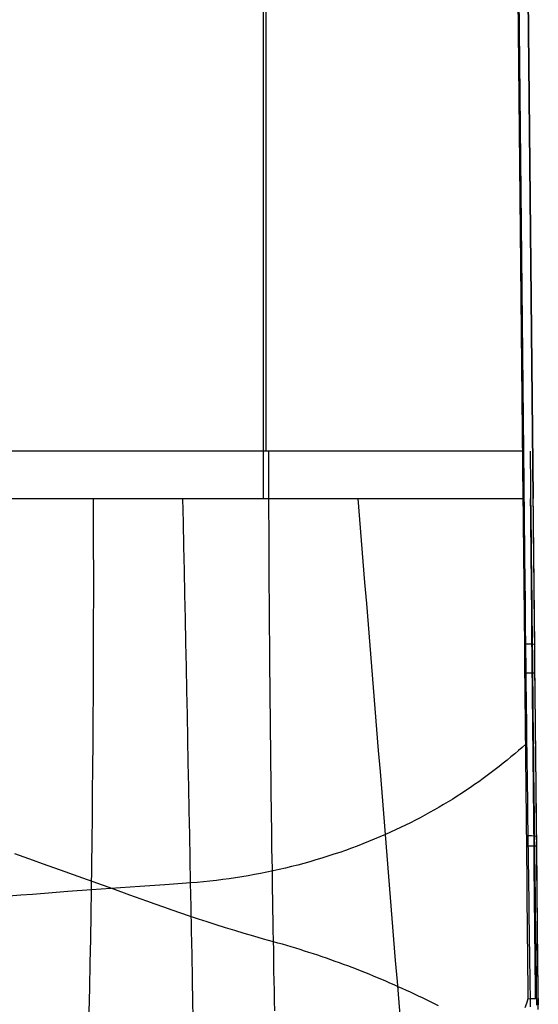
# Model space of a CAD drawing. Extents: x 8195 to 9024, y -2232 to -1505.
# Tile 25 of 42: x 8615 to 8669, y -1851 to -1747. Entities that reach past the tile are written whole.
import ezdxf

# ---------------------------------------------------------------- set-up
doc = ezdxf.new("R2010")
doc.units = 0
doc.layers.add('1', color=7, linetype='CONTINUOUS')

msp = doc.modelspace()

# ---------------------------------------------------------------- linework, layer by layer
at = {"layer": '1', "color": 7}
for p, q in [((8640.34, -1797.49, 65.57), (8640.34, -1507.19, 65.57)), ((8640.61, -1792.49, 56.57), (8640.61, -1507.2, 56.57)), ((8667.77, -1797.49, 67.01), (8665.12, -1531.06, 66.87)), ((8665.17, -1531.06, 66.87), (8667.82, -1797.49, 67.01)), ((8667.83, -1792.49, 58), (8665.23, -1531.06, 57.86)), ((8668.82, -1797.48, 66.01), (8666.17, -1531.05, 65.87)), ((8668.77, -1792.48, 59), (8666.17, -1531.05, 58.86)), ((8666.17, -1531.05, 65.87), (8668.82, -1797.48, 66.01)), ((8640.88, -1792.49, 56.58), (8613.38, -1792.49, 55.14)), ((8667.83, -1792.49, 58), (8640.88, -1792.49, 56.58)), ((8612.91, -1797.49, 64.13), (8631.82, -1797.49, 65.12)), ((8631.82, -1797.49, 65.12), (8667.77, -1797.49, 67.01))]:
    msp.add_line(p, q, dxfattribs=at)
at = {"layer": '1', "color": 7, "extrusion": (0.981693, 0.008756, -0.190271)}
msp.add_lwpolyline([(-1960.87, 1664.65), (-1960.19, 1665.1), (-1959.51, 1665.54), (-1958.83, 1665.98), (-1958.14, 1666.41), (-1957.46, 1666.84), (-1956.78, 1667.27), (-1956.09, 1667.7), (-1955.41, 1668.12), (-1954.72, 1668.53), (-1954.04, 1668.95), (-1953.35, 1669.36), (-1952.67, 1669.76), (-1951.98, 1670.17), (-1951.29, 1670.57), (-1950.6, 1670.96), (-1949.91, 1671.35), (-1949.22, 1671.74), (-1948.53, 1672.13), (-1947.84, 1672.51), (-1947.15, 1672.89), (-1946.46, 1673.27), (-1945.77, 1673.64), (-1945.08, 1674.01), (-1944.38, 1674.37), (-1943.69, 1674.73), (-1942.99, 1675.09), (-1942.3, 1675.44), (-1941.6, 1675.79), (-1940.91, 1676.14), (-1940.21, 1676.49), (-1939.52, 1676.83), (-1938.82, 1677.16), (-1938.12, 1677.5), (-1937.42, 1677.83), (-1936.72, 1678.15), (-1936.02, 1678.47), (-1935.32, 1678.79), (-1934.62, 1679.11), (-1933.92, 1679.42), (-1933.22, 1679.73), (-1932.52, 1680.04), (-1931.81, 1680.34), (-1931.11, 1680.64), (-1930.41, 1680.93), (-1929.7, 1681.22), (-1929, 1681.51), (-1928.29, 1681.79), (-1927.59, 1682.08), (-1926.88, 1682.35), (-1926.17, 1682.63), (-1925.46, 1682.9), (-1924.76, 1683.16), (-1924.05, 1683.43), (-1923.34, 1683.69), (-1922.63, 1683.94), (-1921.92, 1684.2), (-1921.21, 1684.45), (-1920.5, 1684.69), (-1919.78, 1684.93), (-1919.07, 1685.17), (-1918.36, 1685.41), (-1917.64, 1685.64), (-1916.93, 1685.87), (-1916.22, 1686.09), (-1915.5, 1686.32), (-1914.79, 1686.53), (-1914.07, 1686.75), (-1913.35, 1686.96), (-1912.64, 1687.17), (-1911.92, 1687.37), (-1911.2, 1687.57), (-1910.48, 1687.77), (-1909.76, 1687.96), (-1909.04, 1688.15), (-1908.32, 1688.34), (-1907.6, 1688.52), (-1906.88, 1688.7), (-1906.16, 1688.88), (-1905.43, 1689.05), (-1904.71, 1689.22), (-1903.99, 1689.38), (-1903.26, 1689.55), (-1902.54, 1689.7), (-1901.81, 1689.86), (-1901.09, 1690.01), (-1900.36, 1690.16), (-1899.63, 1690.3), (-1898.91, 1690.44), (-1898.18, 1690.58), (-1897.45, 1690.72), (-1896.72, 1690.85), (-1895.99, 1690.97), (-1895.26, 1691.1), (-1894.53, 1691.22), (-1893.8, 1691.33), (-1893.07, 1691.45), (-1892.34, 1691.56), (-1891.6, 1691.66), (-1890.87, 1691.77), (-1890.14, 1691.87), (-1889.4, 1691.96), (-1888.67, 1692.05), (-1887.93, 1692.14), (-1887.19, 1692.23), (-1886.46, 1692.31), (-1885.72, 1692.39), (-1884.98, 1692.46), (-1884.25, 1692.53), (-1883.51, 1692.6), (-1882.77, 1692.67), (-1882.03, 1692.73), (-1881.29, 1692.78), (-1880.55, 1692.84), (-1879.81, 1692.89), (-1879.06, 1692.93), (-1878.32, 1692.98), (-1877.58, 1693.02), (-1876.83, 1693.05), (-1876.09, 1693.09), (-1875.35, 1693.12), (-1874.6, 1693.14), (-1873.86, 1693.16), (-1873.11, 1693.18), (-1872.36, 1693.2), (-1871.62, 1693.21), (-1870.87, 1693.22), (-1870.12, 1693.22), (-1869.37, 1693.23)], dxfattribs=at)
at = {"layer": '1', "color": 7, "extrusion": (0.99739, 0.043175, 0.057866)}
msp.add_lwpolyline([(-2278.9, -468.13), (-2278.04, -467.67), (-2277.18, -467.21), (-2276.32, -466.75), (-2275.46, -466.3), (-2274.59, -465.86), (-2273.73, -465.42), (-2272.87, -464.98), (-2272.01, -464.54), (-2271.14, -464.11), (-2270.28, -463.68), (-2269.41, -463.26), (-2268.55, -462.84), (-2267.68, -462.42), (-2266.82, -462), (-2265.95, -461.59), (-2265.09, -461.19), (-2264.22, -460.78), (-2263.35, -460.39), (-2262.48, -459.99), (-2261.61, -459.6), (-2260.75, -459.21), (-2259.88, -458.83), (-2259.01, -458.44), (-2258.14, -458.07), (-2257.26, -457.69), (-2256.39, -457.32), (-2255.52, -456.96), (-2254.65, -456.59), (-2253.78, -456.23), (-2252.9, -455.88), (-2252.03, -455.53), (-2251.16, -455.18), (-2250.28, -454.83), (-2249.41, -454.49), (-2248.53, -454.16), (-2247.65, -453.82), (-2246.78, -453.49), (-2245.9, -453.16), (-2245.02, -452.84), (-2244.15, -452.52), (-2243.27, -452.21), (-2242.39, -451.9), (-2241.51, -451.59), (-2240.63, -451.28), (-2239.75, -450.98), (-2238.87, -450.68), (-2237.99, -450.39), (-2237.11, -450.1), (-2236.23, -449.81), (-2235.34, -449.53), (-2234.46, -449.25), (-2233.58, -448.97), (-2232.69, -448.7), (-2231.81, -448.43), (-2230.92, -448.17), (-2230.04, -447.91), (-2229.15, -447.65), (-2228.27, -447.4), (-2227.38, -447.15), (-2226.49, -446.9), (-2225.61, -446.66), (-2224.72, -446.42), (-2223.83, -446.18), (-2222.94, -445.95), (-2222.05, -445.72), (-2221.16, -445.5), (-2220.27, -445.27), (-2219.38, -445.06), (-2218.49, -444.84), (-2217.6, -444.63), (-2216.71, -444.43), (-2215.81, -444.22), (-2214.92, -444.02), (-2214.03, -443.83), (-2213.13, -443.64), (-2212.24, -443.45), (-2211.34, -443.26), (-2210.45, -443.08), (-2209.55, -442.9), (-2208.66, -442.73), (-2207.76, -442.56), (-2206.86, -442.39), (-2205.97, -442.23), (-2205.07, -442.07), (-2204.17, -441.91), (-2203.27, -441.76), (-2202.37, -441.61), (-2201.47, -441.47), (-2200.57, -441.33), (-2199.67, -441.19), (-2198.77, -441.05), (-2197.87, -440.92), (-2196.96, -440.8), (-2196.06, -440.67), (-2195.16, -440.55), (-2194.26, -440.44), (-2193.35, -440.33), (-2192.45, -440.22), (-2191.54, -440.11), (-2190.64, -440.01), (-2189.73, -439.91), (-2188.82, -439.82), (-2187.92, -439.73), (-2187.01, -439.64), (-2186.1, -439.56), (-2185.19, -439.48), (-2184.29, -439.4), (-2183.38, -439.33), (-2182.47, -439.26), (-2181.56, -439.2), (-2180.65, -439.14), (-2179.74, -439.08), (-2178.82, -439.02), (-2177.91, -438.97), (-2177, -438.93), (-2176.09, -438.88), (-2175.17, -438.84), (-2174.26, -438.81), (-2173.35, -438.77), (-2172.43, -438.75), (-2171.52, -438.72), (-2170.6, -438.7), (-2169.68, -438.68), (-2168.77, -438.67), (-2167.85, -438.66), (-2166.93, -438.65), (-2166.02, -438.65), (-2165.1, -438.65)], dxfattribs=at)
at = {"layer": '1', "color": 7, "extrusion": (-0.009954, 0.99995, -0.00051937)}
msp.add_lwpolyline([(-8649.55, 57.02), (-8649.61, 57.03), (-8649.66, 57.04), (-8649.71, 57.05), (-8649.74, 57.06), (-8649.76, 57.06), (-8649.78, 57.07), (-8649.81, 57.08), (-8649.83, 57.08), (-8649.85, 57.09), (-8649.88, 57.1), (-8649.9, 57.11), (-8649.92, 57.12), (-8649.94, 57.13), (-8649.96, 57.14), (-8649.98, 57.15), (-8650, 57.16), (-8650.02, 57.17), (-8650.04, 57.18), (-8650.06, 57.19), (-8650.08, 57.21), (-8650.1, 57.22), (-8650.11, 57.23), (-8650.13, 57.24), (-8650.15, 57.26), (-8650.17, 57.27), (-8650.18, 57.29), (-8650.2, 57.3), (-8650.21, 57.32), (-8650.23, 57.33), (-8650.24, 57.35), (-8650.26, 57.36), (-8650.27, 57.38), (-8650.28, 57.4), (-8650.3, 57.41), (-8650.31, 57.43), (-8650.32, 57.45), (-8650.33, 57.47), (-8650.35, 57.49), (-8650.36, 57.51), (-8650.37, 57.53), (-8650.38, 57.54), (-8650.39, 57.57), (-8650.4, 57.59), (-8650.41, 57.61), (-8650.41, 57.63), (-8650.42, 57.65), (-8650.43, 57.67), (-8650.44, 57.69), (-8650.45, 57.72), (-8650.45, 57.74), (-8650.46, 57.76), (-8650.47, 57.79), (-8650.47, 57.81), (-8650.48, 57.84), (-8650.48, 57.86), (-8650.49, 57.91), (-8650.5, 57.97), (-8650.5, 58.02)], dxfattribs=at)
at = {"layer": '1', "color": 7, "extrusion": (-0.009953, 0.99995, -0.000521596)}
msp.add_lwpolyline([(-8650.51, 65.02), (-8650.5, 65.08), (-8650.49, 65.14), (-8650.49, 65.17), (-8650.48, 65.2), (-8650.47, 65.22), (-8650.47, 65.25), (-8650.46, 65.27), (-8650.45, 65.3), (-8650.45, 65.33), (-8650.44, 65.35), (-8650.43, 65.37), (-8650.42, 65.4), (-8650.41, 65.42), (-8650.4, 65.44), (-8650.39, 65.47), (-8650.38, 65.49), (-8650.37, 65.51), (-8650.36, 65.53), (-8650.35, 65.55), (-8650.34, 65.57), (-8650.32, 65.59), (-8650.31, 65.61), (-8650.3, 65.63), (-8650.29, 65.65), (-8650.27, 65.67), (-8650.26, 65.68), (-8650.24, 65.7), (-8650.23, 65.72), (-8650.21, 65.73), (-8650.19, 65.75), (-8650.18, 65.77), (-8650.16, 65.78), (-8650.14, 65.8), (-8650.12, 65.81), (-8650.11, 65.82), (-8650.09, 65.84), (-8650.07, 65.85), (-8650.05, 65.86), (-8650.03, 65.87), (-8650.01, 65.88), (-8649.99, 65.9), (-8649.97, 65.91), (-8649.94, 65.92), (-8649.92, 65.93), (-8649.9, 65.93), (-8649.88, 65.94), (-8649.85, 65.95), (-8649.83, 65.96), (-8649.81, 65.97), (-8649.78, 65.97), (-8649.76, 65.98), (-8649.73, 65.99), (-8649.7, 65.99), (-8649.68, 66), (-8649.65, 66), (-8649.62, 66.01), (-8649.6, 66.01), (-8649.57, 66.01), (-8649.51, 66.02), (-8649.45, 66.02)], dxfattribs=at)
at = {"layer": '1', "color": 7}
for points in [[(8641.51, -1851.61, 47.15), (8641.49, -1850.55, 47.49), (8641.47, -1849.49, 47.83), (8641.45, -1848.42, 48.16), (8641.43, -1847.36, 48.48), (8641.41, -1846.29, 48.8), (8641.4, -1845.22, 49.11), (8641.38, -1844.15, 49.41), (8641.36, -1843.08, 49.71), (8641.34, -1842.01, 50.01), (8641.32, -1840.93, 50.3), (8641.31, -1839.86, 50.58), (8641.29, -1838.78, 50.85), (8641.27, -1837.7, 51.12), (8641.26, -1836.62, 51.38), (8641.24, -1835.54, 51.64), (8641.22, -1834.45, 51.89), (8641.21, -1833.37, 52.14), (8641.19, -1832.28, 52.37), (8641.18, -1831.19, 52.61), (8641.16, -1830.1, 52.83), (8641.15, -1829.01, 53.05), (8641.14, -1827.92, 53.26), (8641.12, -1826.83, 53.47), (8641.11, -1825.73, 53.67), (8641.1, -1824.64, 53.86), (8641.09, -1823.54, 54.05), (8641.07, -1822.44, 54.23), (8641.06, -1821.35, 54.41), (8641.05, -1820.25, 54.57), (8641.04, -1819.15, 54.73), (8641.03, -1818.04, 54.89), (8641.02, -1816.94, 55.04), (8641.01, -1815.84, 55.18), (8641, -1814.73, 55.31), (8640.99, -1813.63, 55.44), (8640.98, -1812.52, 55.56), (8640.97, -1811.41, 55.68), (8640.96, -1810.31, 55.79), (8640.96, -1809.2, 55.89), (8640.95, -1808.09, 55.98), (8640.94, -1806.98, 56.07), (8640.93, -1805.87, 56.15), (8640.93, -1804.75, 56.23), (8640.92, -1803.64, 56.29), (8640.92, -1802.53, 56.35), (8640.91, -1801.42, 56.41), (8640.91, -1800.3, 56.45), (8640.9, -1799.19, 56.49), (8640.9, -1798.07, 56.53), (8640.89, -1796.96, 56.55), (8640.89, -1795.84, 56.57), (8640.89, -1794.73, 56.58), (8640.88, -1793.61, 56.59), (8640.88, -1792.49, 56.58)], [(8668.54, -1851.18, 51.76), (8668.52, -1850.02, 52.02), (8668.51, -1848.87, 52.26), (8668.49, -1847.71, 52.5), (8668.47, -1846.55, 52.74), (8668.46, -1845.39, 52.97), (8668.44, -1844.23, 53.2), (8668.43, -1843.07, 53.42), (8668.41, -1841.9, 53.63), (8668.39, -1840.74, 53.84), (8668.38, -1839.57, 54.05), (8668.36, -1838.41, 54.25), (8668.35, -1837.24, 54.44), (8668.33, -1836.07, 54.63), (8668.31, -1834.9, 54.82), (8668.3, -1833.74, 54.99), (8668.28, -1832.57, 55.17), (8668.27, -1831.39, 55.34), (8668.25, -1830.22, 55.5), (8668.24, -1829.05, 55.66), (8668.22, -1827.88, 55.81), (8668.21, -1826.7, 55.96), (8668.19, -1825.53, 56.1), (8668.18, -1824.35, 56.23), (8668.16, -1823.18, 56.37), (8668.15, -1822, 56.49), (8668.14, -1820.82, 56.61), (8668.12, -1819.65, 56.73), (8668.11, -1818.47, 56.84), (8668.09, -1817.29, 56.95), (8668.08, -1816.11, 57.05), (8668.07, -1814.93, 57.14), (8668.05, -1813.75, 57.23), (8668.04, -1812.57, 57.32), (8668.02, -1811.39, 57.4), (8668.01, -1810.21, 57.47), (8668, -1809.03, 57.54), (8667.99, -1807.85, 57.61), (8667.97, -1806.67, 57.67), (8667.96, -1805.49, 57.72), (8667.95, -1804.31, 57.77), (8667.93, -1803.13, 57.82), (8667.92, -1801.95, 57.86), (8667.91, -1800.76, 57.89), (8667.9, -1799.58, 57.92), (8667.89, -1798.4, 57.95), (8667.87, -1797.22, 57.97), (8667.86, -1796.04, 57.98), (8667.85, -1794.86, 57.99), (8667.84, -1793.67, 58), (8667.83, -1792.49, 58)], [(8668.5, -1792.49, 58.31), (8668.51, -1793.76, 58.3), (8668.53, -1795.03, 58.3), (8668.54, -1796.31, 58.28), (8668.55, -1797.58, 58.27), (8668.56, -1798.85, 58.24), (8668.58, -1800.13, 58.21), (8668.59, -1801.4, 58.18), (8668.6, -1802.67, 58.14), (8668.62, -1803.95, 58.09), (8668.63, -1805.22, 58.04), (8668.64, -1806.49, 57.98), (8668.66, -1807.77, 57.92), (8668.67, -1809.04, 57.85), (8668.68, -1810.31, 57.77), (8668.7, -1811.58, 57.69), (8668.71, -1812.85, 57.61), (8668.73, -1814.13, 57.52), (8668.74, -1815.4, 57.42), (8668.75, -1816.67, 57.32), (8668.77, -1817.94, 57.21), (8668.78, -1819.21, 57.09), (8668.8, -1820.47, 56.97), (8668.81, -1821.74, 56.84), (8668.83, -1823.01, 56.71), (8668.84, -1824.28, 56.57), (8668.85, -1825.54, 56.43), (8668.87, -1826.81, 56.28), (8668.88, -1828.07, 56.12), (8668.9, -1829.34, 55.96), (8668.91, -1830.6, 55.79), (8668.93, -1831.86, 55.62), (8668.94, -1833.12, 55.44), (8668.96, -1834.32, 55.26), (8668.97, -1835.52, 55.08), (8668.99, -1836.71, 54.89), (8669, -1837.91, 54.7), (8669.02, -1839.1, 54.5), (8669.03, -1840.3, 54.3), (8669.04, -1841.49, 54.09), (8669.06, -1842.68, 53.87), (8669.07, -1843.87, 53.65), (8669.09, -1845.06, 53.43), (8669.1, -1846.25, 53.19), (8669.12, -1847.43, 52.96), (8669.13, -1848.62, 52.71), (8669.15, -1849.8, 52.47), (8669.16, -1850.99, 52.21)], [(8669.36, -1851.46, 52.72), (8669.35, -1850.08, 53.02), (8669.33, -1848.7, 53.31), (8669.32, -1847.32, 53.6), (8669.31, -1845.93, 53.88), (8669.29, -1844.54, 54.15), (8669.28, -1843.14, 54.42), (8669.27, -1841.74, 54.68), (8669.26, -1841.04, 54.8), (8669.25, -1840.33, 54.93), (8669.24, -1839.63, 55.05), (8669.24, -1838.92, 55.17), (8669.23, -1838.21, 55.29), (8669.22, -1837.5, 55.41), (8669.22, -1836.79, 55.52), (8669.21, -1836.08, 55.64), (8669.2, -1835.37, 55.75), (8669.2, -1834.65, 55.86), (8669.19, -1833.94, 55.97), (8669.18, -1833.22, 56.07), (8669.17, -1832.5, 56.18), (8669.17, -1831.78, 56.28), (8669.16, -1831.06, 56.38), (8669.15, -1830.34, 56.48), (8669.15, -1829.61, 56.58), (8669.14, -1828.89, 56.67), (8669.13, -1828.16, 56.77), (8669.12, -1827.43, 56.86), (8669.12, -1826.7, 56.95), (8669.11, -1825.97, 57.04), (8669.1, -1825.24, 57.12), (8669.09, -1824.51, 57.21), (8669.09, -1823.78, 57.29), (8669.08, -1823.04, 57.37), (8669.07, -1822.3, 57.45), (8669.06, -1821.56, 57.52), (8669.06, -1820.82, 57.6), (8669.05, -1820.08, 57.67), (8669.04, -1819.34, 57.74), (8669.04, -1818.6, 57.81), (8669.03, -1817.85, 57.88), (8669.02, -1817.11, 57.94), (8669.01, -1816.36, 58.01), (8669.01, -1815.61, 58.07), (8669, -1814.86, 58.13), (8668.99, -1814.11, 58.18), (8668.98, -1813.35, 58.24), (8668.98, -1812.6, 58.29), (8668.97, -1811.84, 58.34), (8668.96, -1811.08, 58.39), (8668.95, -1810.33, 58.44), (8668.95, -1809.57, 58.49), (8668.94, -1808.8, 58.53), (8668.93, -1808.04, 58.57), (8668.92, -1807.28, 58.61), (8668.91, -1806.51, 58.65), (8668.91, -1805.74, 58.69), (8668.9, -1804.97, 58.72), (8668.89, -1804.2, 58.75), (8668.88, -1803.43, 58.78), (8668.88, -1802.66, 58.81), (8668.87, -1801.89, 58.84), (8668.86, -1801.11, 58.86), (8668.85, -1800.33, 58.88), (8668.85, -1799.55, 58.9), (8668.84, -1798.77, 58.92), (8668.83, -1797.99, 58.94), (8668.82, -1797.21, 58.95), (8668.81, -1796.43, 58.96), (8668.81, -1795.64, 58.97), (8668.8, -1794.85, 58.98), (8668.79, -1794.06, 58.99), (8668.78, -1793.27, 58.99), (8668.77, -1792.48, 59)], [(8668.03, -1823.44, 67.14), (8667.65, -1823.78, 67.12), (8667.26, -1824.12, 67.11), (8666.87, -1824.46, 67.09), (8666.47, -1824.79, 67.07), (8666.07, -1825.13, 67.06), (8665.66, -1825.46, 67.04), (8665.24, -1825.79, 67.02), (8664.82, -1826.12, 67), (8664.39, -1826.44, 66.98), (8663.96, -1826.76, 66.97), (8663.52, -1827.08, 66.95), (8663.08, -1827.4, 66.93), (8662.63, -1827.71, 66.91), (8662.18, -1828.02, 66.89), (8661.72, -1828.33, 66.87), (8661.26, -1828.63, 66.85), (8660.79, -1828.93, 66.83), (8660.32, -1829.23, 66.81), (8659.84, -1829.52, 66.79), (8659.36, -1829.81, 66.78), (8658.87, -1830.1, 66.76), (8658.38, -1830.38, 66.74), (8657.88, -1830.66, 66.72), (8657.38, -1830.93, 66.7), (8656.88, -1831.21, 66.68), (8656.37, -1831.47, 66.65), (8655.85, -1831.73, 66.63), (8655.33, -1831.99, 66.61), (8654.81, -1832.25, 66.59), (8654.28, -1832.49, 66.57), (8653.75, -1832.74, 66.55), (8653.21, -1832.98, 66.53), (8652.62, -1833.23, 66.51), (8652.03, -1833.48, 66.48), (8651.43, -1833.73, 66.46), (8650.83, -1833.97, 66.44), (8650.22, -1834.2, 66.41), (8649.61, -1834.43, 66.39), (8649, -1834.65, 66.37), (8648.38, -1834.86, 66.34), (8647.76, -1835.07, 66.32), (8647.13, -1835.28, 66.29), (8646.5, -1835.47, 66.27), (8645.86, -1835.66, 66.25), (8645.23, -1835.85, 66.22), (8644.59, -1836.03, 66.2), (8643.94, -1836.2, 66.17), (8643.29, -1836.36, 66.15), (8642.64, -1836.52, 66.12), (8641.99, -1836.67, 66.1), (8641.34, -1836.82, 66.07), (8640.68, -1836.96, 66.05), (8640.02, -1837.09, 66.03), (8639.36, -1837.21, 66), (8638.69, -1837.33, 65.98), (8638.02, -1837.44, 65.95), (8637.35, -1837.55, 65.92), (8636.68, -1837.65, 65.9), (8636.01, -1837.74, 65.87), (8635.34, -1837.82, 65.85), (8634.66, -1837.9, 65.82), (8633.98, -1837.97, 65.8), (8633.31, -1838.03, 65.77), (8632.63, -1838.08, 65.75)], [(8641.38, -1844.32, 49.39), (8640.32, -1844.02, 49.35), (8639.29, -1843.72, 49.31), (8638.27, -1843.42, 49.27), (8637.28, -1843.12, 49.24), (8636.3, -1842.82, 49.2), (8635.33, -1842.51, 49.17), (8634.38, -1842.21, 49.14), (8633.44, -1841.9, 49.1), (8632.52, -1841.59, 49.07), (8631.6, -1841.28, 49.04), (8630.69, -1840.97, 49.01), (8629.78, -1840.65, 48.98), (8628.88, -1840.34, 48.95), (8627.98, -1840.02, 48.92), (8626.19, -1839.38, 48.85), (8624.39, -1838.73, 48.79), (8620.75, -1837.41, 48.66), (8618.88, -1836.74, 48.6), (8616.98, -1836.06, 48.53), (8616.01, -1835.72, 48.49), (8615.04, -1835.38, 48.46), (8614.04, -1835.03, 48.42)], [(8632.63, -1838.08, 65.75), (8629.9, -1838.28, 65.65), (8627.25, -1838.47, 65.55), (8622.15, -1838.83, 65.36), (8619.65, -1839.01, 65.26), (8618.41, -1839.11, 65.22), (8617.17, -1839.2, 65.17), (8615.92, -1839.3, 65.13), (8614.68, -1839.4, 65.08), (8613.43, -1839.5, 65.03), (8612.17, -1839.61, 64.98)], [(8658.8, -1851.08, 50.04), (8658.39, -1850.87, 50.03), (8657.97, -1850.66, 50.01), (8657.55, -1850.45, 50), (8657.12, -1850.24, 49.98), (8656.7, -1850.04, 49.96), (8656.27, -1849.84, 49.95), (8655.85, -1849.64, 49.93), (8655.42, -1849.44, 49.91), (8654.99, -1849.24, 49.9), (8654.55, -1849.05, 49.88), (8654.12, -1848.85, 49.87), (8653.68, -1848.66, 49.85), (8653.25, -1848.47, 49.83), (8652.81, -1848.29, 49.82), (8652.37, -1848.1, 49.8), (8651.93, -1847.92, 49.78), (8651.48, -1847.74, 49.77), (8651.04, -1847.56, 49.75), (8650.59, -1847.38, 49.73), (8650.14, -1847.21, 49.72), (8649.69, -1847.03, 49.7), (8649.24, -1846.86, 49.68), (8648.79, -1846.7, 49.67), (8648.34, -1846.53, 49.65), (8647.88, -1846.37, 49.63), (8647.43, -1846.2, 49.61), (8646.97, -1846.04, 49.6), (8646.51, -1845.89, 49.58), (8646.05, -1845.73, 49.56), (8645.59, -1845.58, 49.55), (8645.13, -1845.43, 49.53), (8644.66, -1845.28, 49.51), (8644.2, -1845.13, 49.49), (8643.73, -1844.99, 49.48), (8643.26, -1844.85, 49.46), (8642.79, -1844.71, 49.44), (8642.32, -1844.57, 49.43), (8641.85, -1844.44, 49.41), (8641.38, -1844.3, 49.39)], [(8667.97, -1851.26, 67.54), (8668.14, -1850.78, 67.54), (8668.3, -1850.31, 67.54)]]:
    msp.add_polyline3d(points, dxfattribs=at)
at = {"layer": '1', "color": 7, "extrusion": (0.884611, 0.003552, 0.466317)}
msp.add_arc((-1831.84, -2913.78, 7651.19), 1046.4, 265.45771, 269.98602, dxfattribs=at)
at = {"layer": '1', "color": 7, "extrusion": (0.998432, 0.020672, 0.052028)}
msp.add_arc((-1974.25, 1032.61, 8584.51), 1414.64, 266.64822, 269.93759, dxfattribs=at)
at = {"layer": '1', "color": 7, "extrusion": (0.995324, 0.081717, 0.0515)}
msp.add_arc((-2489.82, 1839.77, 8466.39), 2210.21, 267.90844, 269.75457, dxfattribs=at)
at = {"layer": '1', "color": 7, "extrusion": (0.999946, 0.00991, -0.003046)}
msp.add_arc((-1881.8, 2863.81, 8649.29), 2770.46, 268.87648, 269.96885, dxfattribs=at)
at = {"layer": '1', "color": 7, "extrusion": (-0.999948, -0.009922, 0.002217)}
msp.add_arc((1881.81, 2862.93, -8650.08), 2777.02, 270.03289, 271.12279, dxfattribs=at)
at = {"layer": '1', "color": 7, "extrusion": (0.99995, 0.009953, -1.02704e-11)}
msp.add_arc((-1882.13, 2840.57, 8650.51), 2774.56, 268.87706, 269.96821, dxfattribs=at)
at = {"layer": '1', "color": 7, "extrusion": (0.010103, -0.997442, -0.070767)}
msp.add_arc((8649.17, 192.64, 1891.72), 1, 273.8482, 359.0264, dxfattribs=at)
at = {"layer": '1', "color": 7, "extrusion": (0.009952, -0.999924, 0.00721)}
msp.add_arc((8649.51, 52.36, 1902.55), 1, 0.0066, 93.019, dxfattribs=at)
at = {"layer": '1', "color": 7, "extrusion": (0.009846, -0.989248, -0.145913)}
msp.add_arc((8649.51, 335.54, 1890.68), 1, 276.406, 359.7194, dxfattribs=at)
at = {"layer": '1', "color": 7, "extrusion": (0.009952, -0.999855, 0.013796)}
msp.add_arc((8649.51, 39.77, 1921.13), 1, 0.0412, 93.0661, dxfattribs=at)
at = {"layer": '1', "color": 7, "extrusion": (-0.00995, 0.999758, -0.019609)}
msp.add_arc((-8649.51, 28.55, -1937.44), 1, 86.9641, 180, dxfattribs=at)
at = {"layer": '1', "color": 7, "extrusion": (0.99995, 0.009953, 2.31528e-06)}
msp.add_arc((-1937.15, 33.91, 8650.51), 32.61, 88.8665, 89.9905, dxfattribs=at)

doc.saveas('drawing.dxf')
